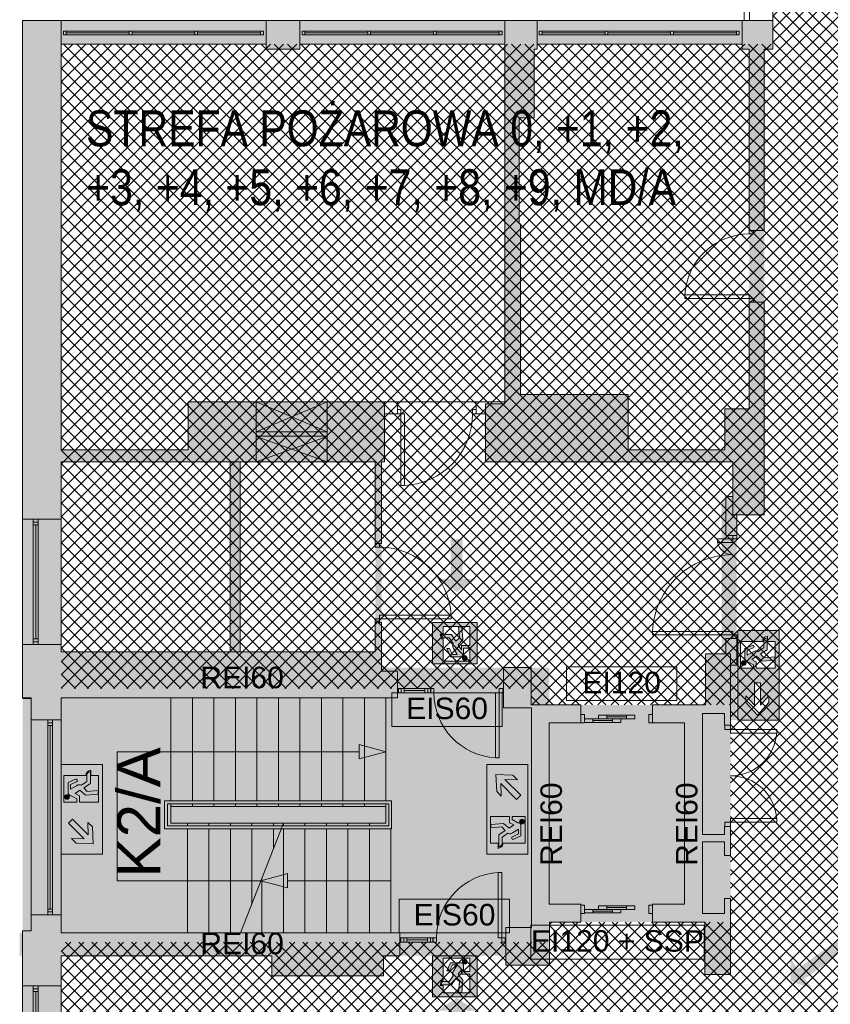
# Paper-space layout 'AP-06 STREFY POŻAROWE I EWAKUACJA - PIĘTRO 4' of a CAD drawing. Header units: millimetres. Extents: x 0 to 594, y 0 to 450.
# Tile 5 of 14: x 70 to 183, y 218 to 355. Entities that reach past the tile are written whole.
import ezdxf
from ezdxf.xclip import XClip

# ---------------------------------------------------------------- set-up
doc = ezdxf.new("R2010")
doc.units = ezdxf.units.MM
doc.header["$MEASUREMENT"] = 0
doc.header["$XCLIPFRAME"] = 0
for name, color, linetype, lineweight, true_color in [('A_ewakuacja_Nr_pióra__104', 7, 'Continuous', 5, 0x006532), ('A_podkład_Nr_pióra__254', 7, 'Continuous', 5, 0xfdfdfd), ('A_ppoż proj_Nr_pióra__104', 7, 'Continuous', 5, 0x006532), ('A_ppoż proj_Nr_pióra__71', 7, 'Continuous', 5, 0xcbfe65), ('A_ppoż proj_Nr_pióra__82', 7, 'Continuous', 5, 0x329800)]:
    doc.layers.add(name, color=color, linetype=linetype, lineweight=lineweight, true_color=true_color)
for name, color, linetype, lineweight in [('A_ewakuacja_Nr_pióra__4', 94, 'Continuous', 18), ('A_podkład_Nr_pióra__2', 8, 'Continuous', 13), ('A_ppoż proj_Nr_pióra__1', 7, 'Continuous', 20), ('A_ppoż proj_Nr_pióra__4', 94, 'Continuous', 18), ('A_ppoż proj_Nr_pióra__81', 2, 'Continuous', 5)]:
    doc.layers.add(name, color=color, linetype=linetype, lineweight=lineweight)
doc.layers.add('A_podrys', color=7, linetype='Continuous')
doc.styles.add('STYL_AUTOMATYCZNY_1', font='arial.ttf')
doc.styles.add('STYL_AUTOMATYCZNY_2', font='ARIALN.TTF')
doc.linetypes.add('BATTING', pattern='A,0,[1,AP-06 STREFY POŻAROWE I EWAKUACJA - PIĘTRO 41.Shx,S=4.001,R=0,X=0,Y=0],-4.001,0', length=4.001)

# ---------------------------------------------------------------- blocks, each defined once
blk = doc.blocks.new('Rysunek_1_1', base_point=(-1569.28, -182.96))
at = {"layer": 'A_ewakuacja_Nr_pióra__104', "linetype": 'Continuous', "lineweight": 0, "true_color": 0x004c26}
h = blk.add_hatch(color=118, dxfattribs=at)
h.paths.add_polyline_path([(134.14, 265.31), (134.14, 271.06), (127.9, 271.06), (127.9, 265.31)])
h.paths.add_polyline_path([(131.95, 267.87), (131.95, 267.27), (131.48, 267.9), (132.16, 268.7), (132.03, 270.46), (131.55, 270.46), (131.69, 268.92), (131.16, 268.47), (130.57, 269.37), (129.14, 269.37), (129.26, 268.9), (130.25, 268.9), (130.81, 268.12, 0.230447), (130.77, 267.62), (130.87, 267.45), (131.36, 266.6), (130.69, 266.6), (130.3, 267.43), (129.9, 267.43), (130.41, 266.28), (131.84, 266.28, 0.414214), (132.25, 266.69), (132.25, 267.49), (133.14, 267.49), (133.14, 265.67), (129.43, 265.67), (129.43, 268.79), (129.17, 268.79), (128.99, 269.45), (129.43, 269.45), (129.43, 270.5), (133.14, 270.5), (133.14, 267.87)], flags=0)
h = blk.add_hatch(color=118, dxfattribs=at)
h.paths.add_polyline_path([(176.28, 269.94), (170.54, 269.94), (170.54, 257.45), (176.28, 257.45)])
h.paths.add_polyline_path([(170.89, 264.7), (170.89, 268.41), (174.02, 268.41), (174.02, 268.68, -0.24241), (174.67, 269.15), (174.67, 268.41), (175.72, 268.41), (175.72, 264.7), (173.1, 264.7), (173.1, 265.59), (172.49, 265.89), (173.13, 266.36), (173.93, 265.68), (175.69, 265.81), (175.69, 266.29), (174.14, 266.15), (173.69, 266.68), (174.6, 267.27), (174.6, 268.93, 0.304489), (174.13, 268.58), (174.13, 267.59), (173.34, 267.03, 0.230447), (172.85, 267.07), (172.67, 266.97), (171.83, 266.49), (171.83, 267.15), (172.66, 267.54, 1.14772), (172.51, 267.87), (171.5, 267.43), (171.5, 266, 0.414214), (171.92, 265.59), (172.71, 265.14), (172.71, 264.7)], flags=0)
h.paths.add_polyline_path([(172.87, 262.65), (173.68, 262.65), (173.68, 259.52), (174.85, 260.81), (174.85, 259.9), (173.25, 258.15), (171.66, 259.89), (171.66, 260.82), (172.87, 259.52)], flags=0)
for points in [[(132.32, 265.81, 1), (132.53, 266.43, 1)], [(171.2, 265.71, 1), (171.49, 265.12, 1)], [(76.78, 247.02, 1), (77.07, 246.43, 1)], [(140.56, 243, 1), (140.27, 243.59, 1)], [(132.32, 224.07, 1), (132.53, 223.45, 1)]]:
    blk.add_hatch(color=118, dxfattribs=at).paths.add_polyline_path(points)
h = blk.add_hatch(color=118, dxfattribs=at)
h.paths.add_polyline_path([(81.86, 251.26), (76.12, 251.26), (76.12, 245.01), (81.86, 245.01)])
h.paths.add_polyline_path([(76.47, 246.01), (76.47, 249.73), (79.6, 249.73), (79.6, 249.99, -0.24241), (80.26, 250.46), (80.26, 249.73), (81.3, 249.73), (81.3, 246.01), (78.68, 246.01), (78.68, 246.9), (78.08, 247.2), (78.71, 247.67), (79.51, 246.99), (81.27, 247.12), (81.27, 247.61), (79.73, 247.46), (79.27, 247.99), (80.18, 248.59), (80.18, 250.24, 0.304489), (79.71, 249.89), (79.71, 248.9), (78.93, 248.35, 0.230447), (78.43, 248.39), (78.26, 248.28), (77.41, 247.8), (77.41, 248.46), (78.24, 248.85, 1.14772), (78.09, 249.18), (77.08, 248.74), (77.08, 247.31, 0.414214), (77.5, 246.9), (78.3, 246.45), (78.3, 246.01)], flags=0)
h = blk.add_hatch(color=118, dxfattribs=at)
h.paths.add_polyline_path([(135.48, 251.26), (135.48, 245.01), (141.22, 245.01), (141.22, 251.26)])
h.paths.add_polyline_path([(136.88, 247.49), (136.77, 249.86), (139.13, 249.75), (139.79, 249.09), (138.02, 249.16), (140.23, 246.95), (139.66, 246.38), (137.44, 248.58), (137.52, 246.85)], flags=0)
h = blk.add_hatch(color=118, dxfattribs=at)
h.paths.add_polyline_path([(81.86, 238.76), (81.86, 245.01), (76.12, 245.01), (76.12, 238.76)])
h.paths.add_polyline_path([(80.46, 242.53), (80.56, 240.16), (78.21, 240.27), (77.55, 240.92), (79.32, 240.86), (77.11, 243.07), (77.68, 243.64), (79.89, 241.43), (79.82, 243.17)], flags=0)
h = blk.add_hatch(color=118, dxfattribs=at)
h.paths.add_polyline_path([(135.48, 238.76), (141.22, 238.76), (141.22, 245.01), (135.48, 245.01)])
h.paths.add_polyline_path([(140.87, 244.01), (140.87, 240.29), (137.74, 240.29), (137.74, 240.03, -0.24241), (137.08, 239.55), (137.08, 240.29), (136.03, 240.29), (136.03, 244), (138.66, 244), (138.66, 243.11), (139.26, 242.81), (138.63, 242.35), (137.83, 243.03), (136.07, 242.9), (136.07, 242.41), (137.61, 242.55), (138.06, 242.03), (137.16, 241.43), (137.16, 239.78, 0.304489), (137.63, 240.13), (137.63, 241.12), (138.41, 241.67, 0.230447), (138.91, 241.63), (139.08, 241.73), (139.93, 242.22), (139.93, 241.56), (139.1, 241.17, 1.14772), (139.25, 240.83), (140.25, 241.28), (140.25, 242.71, 0.414214), (139.84, 243.12), (139.04, 243.56), (139.04, 244.01)], flags=0)
h = blk.add_hatch(color=118, dxfattribs=at)
h.paths.add_polyline_path([(134.14, 224.57), (127.9, 224.57), (127.9, 218.83), (134.14, 218.83)])
h.paths.add_polyline_path([(131.95, 222.01), (133.14, 222.01), (133.14, 219.38), (129.43, 219.38), (129.43, 220.43), (128.99, 220.43), (129.17, 221.09), (129.43, 221.09), (129.43, 224.22), (133.14, 224.22), (133.14, 222.39), (132.25, 222.39), (132.25, 223.19, 0.414214), (131.84, 223.6), (130.41, 223.6), (129.9, 222.45), (130.3, 222.45), (130.69, 223.28), (131.36, 223.28), (130.87, 222.43), (130.77, 222.26, 0.230447), (130.81, 221.76), (130.25, 220.98), (129.26, 220.98), (129.14, 220.51), (130.57, 220.51), (131.16, 221.41), (131.69, 220.96), (131.55, 219.42), (132.03, 219.42), (132.16, 221.18), (131.48, 221.98), (131.95, 222.61)], flags=0)
at = {"layer": 'A_podkład_Nr_pióra__254', "linetype": 'Continuous', "lineweight": 5, "true_color": 0xfdfdfd}
h = blk.add_hatch(color=7, dxfattribs=at)
h.paths.add_polyline_path([(70.72, 133.27), (538.72, 133.27), (538.72, 227.67), (538.22, 227.67), (538.22, 260.47), (538.72, 260.47), (538.72, 355.07), (196.42, 355.07), (196.42, 351.77), (204.02, 351.77), (204.02, 286.92), (204.02, 266.67), (203.62, 266.67), (203.62, 264.22), (204.62, 264.22), (204.62, 265.67), (215.32, 265.67), (215.32, 201.67), (147.32, 201.68), (147.32, 201.67), (147.32, 201.07), (147.82, 201.07), (147.82, 200.47), (149.42, 200.47), (149.42, 195.27), (159.52, 195.27), (159.52, 182.67), (140.62, 182.67), (140.62, 186.57), (141.82, 186.57), (141.82, 194.17), (137.82, 194.17), (137.82, 191.27), (127.92, 191.27), (127.92, 198.27), (130.02, 198.27), (130.02, 200.47), (139.82, 200.47), (139.82, 201.07), (140.32, 201.07), (140.32, 201.67), (140.82, 201.67), (140.82, 201.69), (76.12, 201.7), (76.12, 224.57), (105.52, 224.57), (105.52, 221.77), (121.07, 221.77), (121.07, 224.57), (123.37, 224.57), (123.37, 226.47), (138.14, 226.47), (138.14, 223.24), (144.25, 223.24), (144.25, 229.27), (165.92, 229.27), (165.92, 221.97), (169.52, 221.97), (169.52, 265.13), (170.37, 265.13), (170.37, 265.82), (170.37, 286.07), (174.22, 286.07), (174.22, 351.07), (175.42, 351.07), (175.42, 355.07), (70.72, 355.07)])
h.paths.add_polyline_path([(76.12, 266.97), (76.12, 293.47), (99.7, 293.47), (99.7, 266.97)], flags=0)
h.paths.add_polyline_path([(76.12, 351.77), (104.72, 351.77), (104.72, 351.07), (109.42, 351.07), (109.42, 351.77), (138.02, 351.77), (138.02, 301.57), (135.32, 301.57), (135.32, 293.47), (169.82, 293.47), (169.82, 288.63), (168.87, 288.63), (168.87, 283.22), (169.82, 283.22), (169.82, 268.82), (168.87, 268.82), (168.87, 266.67), (166.02, 266.67), (166.02, 259.57), (141.69, 259.57), (141.69, 264.77), (137.83, 264.77), (137.83, 264.27), (137.83, 261.87), (123.02, 261.87), (123.02, 264.27), (120.82, 264.27), (120.82, 264.77), (120.82, 293.47), (121.22, 293.47), (121.22, 295.17), (121.22, 301.87), (93.82, 301.87), (93.82, 295.17), (76.12, 295.17)], flags=0)
h.paths.add_polyline_path([(76.12, 166.27), (76.12, 200.07), (82.02, 200.07), (90.02, 200.07), (93.52, 200.07), (93.52, 195.87), (100.02, 195.87), (100.02, 166.27)], flags=0)
h.paths.add_polyline_path([(76.12, 136.57), (76.12, 164.67), (101.52, 164.67), (101.52, 195.87), (109.32, 195.87), (109.32, 200.07), (112.62, 200.07), (120.62, 200.07), (121.12, 200.07), (121.12, 196.37), (127.32, 196.37), (127.32, 191.27), (121.12, 191.27), (121.12, 183.97), (137.82, 183.97), (137.82, 137.27), (137.62, 137.27), (137.62, 136.57), (109.02, 136.57), (109.02, 137.27), (104.72, 137.27), (104.72, 136.57)], flags=0)
h.paths.add_polyline_path([(119.92, 266.97), (101.08, 266.97), (101.08, 293.47), (119.92, 293.47), (119.92, 281.57), (119.92, 271.57)], flags=0)
h.paths.add_polyline_path([(140.02, 341.47), (142.12, 341.47), (142.12, 351.07), (142.52, 351.07), (142.52, 351.77), (171.12, 351.77), (171.12, 351.07), (172.12, 351.07), (172.12, 325.27), (172.12, 316.27), (172.12, 300.87), (168.72, 300.87), (168.72, 295.17), (155.22, 295.17), (155.22, 302.87), (140.22, 302.87), (140.22, 326.67), (140.02, 326.67)], flags=0)
h.paths.add_polyline_path([(140.62, 181.67), (147.02, 181.67), (147.02, 178.67), (160.72, 178.67), (160.72, 200.07), (169.32, 200.07), (169.32, 196.07), (171.92, 196.07), (171.92, 178.37), (163.92, 178.37), (163.92, 177.87), (163.93, 177.87), (171.92, 177.87), (171.92, 178.37), (172.52, 178.37), (172.52, 178.87), (173.52, 178.87), (173.52, 200.07), (178.22, 200.07), (186.22, 200.07), (187.52, 200.07), (187.52, 195.67), (188.02, 195.67), (188.02, 195.17), (188.62, 195.17), (188.62, 200.07), (198.62, 200.07), (198.62, 195.77), (203.62, 195.77), (203.62, 182.37), (188.62, 182.37), (188.62, 188.17), (195.62, 188.17), (195.62, 188.67), (195.6, 188.67), (188.62, 188.67), (188.62, 188.17), (188.02, 188.17), (188.02, 187.67), (187.52, 187.67), (187.52, 181.27), (203.62, 181.27), (203.62, 137.27), (203.52, 137.27), (203.52, 136.57), (174.92, 136.57), (174.92, 137.27), (173.52, 137.27), (173.52, 169.87), (172.52, 169.87), (172.52, 170.37), (171.92, 170.37), (171.92, 137.27), (170.52, 137.27), (170.52, 136.57), (141.92, 136.57), (141.92, 137.27), (141.62, 137.27), (141.62, 145.07), (140.62, 145.07)], flags=0)
h.paths.add_polyline_path([(204.57, 286.87), (246.22, 286.87), (272.92, 286.87), (297.52, 286.87), (372.42, 286.87), (374.38, 286.87), (401.12, 286.87), (505.52, 286.87), (534.02, 286.87), (534.02, 263.67), (505.52, 263.67), (505.52, 266.27), (486.42, 266.27), (486.42, 262.37), (471.82, 262.37), (471.82, 266.27), (471.82, 266.77), (401.12, 266.77), (401.12, 221.77), (471.85, 221.77), (471.85, 225.77), (486.62, 225.77), (486.62, 221.77), (505.02, 221.77), (505.02, 224.47), (534.02, 224.47), (534.02, 201.67), (505.02, 201.67), (401.12, 201.67), (372.42, 201.67), (294.89, 201.67), (215.87, 201.67), (215.87, 222.07), (246.22, 222.07), (246.22, 222.87), (249.27, 222.87), (249.27, 224.47), (297.42, 224.47), (297.42, 221.77), (372.42, 221.77), (372.42, 228.62), (371.62, 228.62), (371.62, 228.17), (370.52, 228.17), (370.52, 225.47), (366.22, 225.47), (366.22, 223.57), (348.82, 223.57), (348.82, 227.07), (345.62, 227.07), (345.62, 233.17), (360.32, 233.17), (360.32, 240.77), (370.52, 240.77), (370.52, 236.07), (371.62, 236.07), (371.62, 235.62), (372.42, 235.62), (372.42, 248.62), (371.62, 248.62), (371.62, 248.17), (370.52, 248.17), (370.52, 241.97), (364.12, 241.97), (364.12, 244.77), (359.12, 244.77), (359.12, 234.77), (345.62, 234.77), (345.62, 261.77), (370.52, 261.77), (370.52, 257.07), (371.62, 257.07), (371.62, 256.62), (372.42, 256.62), (372.42, 266.97), (370.22, 266.97), (370.22, 266.17), (370.52, 266.17), (370.52, 262.67), (360.92, 262.67), (360.92, 266.17), (361.22, 266.17), (361.22, 266.97), (297.52, 266.97), (297.52, 266.33), (297.52, 264.17), (273.42, 264.17), (249.28, 264.17), (249.28, 266.33), (246.22, 266.33), (246.22, 266.67), (204.57, 266.67)], flags=0)
h.paths.add_polyline_path([(207.42, 145.27), (205.12, 145.27), (205.12, 187.17), (207.42, 187.17), (207.42, 195.77), (220.52, 195.77), (220.52, 201.12), (236.52, 201.12), (236.52, 195.67), (237.62, 195.67), (237.62, 145.27), (237.62, 137.27), (236.42, 137.27), (236.42, 136.57), (207.82, 136.57), (207.82, 137.27), (207.42, 137.27)], flags=0)
h.paths.add_polyline_path([(208.12, 288.57), (205.92, 288.57), (205.92, 294.97), (208.02, 294.97), (208.02, 301.67), (205.92, 301.67), (205.92, 343.57), (208.02, 343.57), (208.02, 351.07), (208.32, 351.07), (208.32, 351.77), (236.92, 351.77), (236.92, 351.07), (237.92, 351.07), (239.42, 351.07), (240.82, 351.07), (240.82, 351.77), (269.42, 351.77), (269.42, 351.07), (270.02, 351.07), (270.02, 343.07), (270.52, 343.07), (270.52, 321.97), (264.33, 321.97), (263.83, 321.97), (263.83, 321.37), (263.33, 321.37), (263.33, 311.38), (263.33, 311.37), (263.83, 311.37), (263.83, 321.37), (264.33, 321.37), (264.33, 320.47), (270.52, 320.47), (270.52, 301.67), (270.02, 301.67), (270.02, 294.87), (271.22, 294.87), (271.22, 288.57), (270.82, 288.57), (259.22, 288.57), (259.22, 292.87), (239.42, 292.87), (239.42, 320.47), (253.33, 320.47), (253.33, 321.37), (253.83, 321.37), (253.83, 321.97), (253.33, 321.97), (237.92, 321.97), (237.92, 292.87), (218.62, 292.87), (218.62, 288.57), (218.12, 288.57)], flags=0)
h.paths.add_polyline_path([(240.82, 137.27), (239.32, 137.27), (239.32, 195.67), (258.82, 195.67), (258.82, 199.77), (259.12, 199.77, 0.399638), (268.62, 189.78), (268.62, 189.77), (269.12, 189.77), (269.12, 199.77), (270.72, 199.77), (270.72, 193.97), (269.87, 193.97), (269.87, 187.17), (270.32, 187.17), (270.32, 145.27), (269.92, 145.27), (269.92, 137.27), (269.42, 137.27), (269.42, 136.57), (240.82, 136.57)], flags=0)
h.paths.add_polyline_path([(272.42, 199.87), (273.12, 199.87), (273.12, 196.57), (273.62, 196.57), (273.62, 196.61, 0.370334), (276.42, 199.87, 0.395307), (283.62, 192.19), (283.62, 192.17), (284.12, 192.17), (284.12, 199.87), (284.32, 199.87), (284.32, 195.67), (303.92, 195.67), (303.92, 137.27), (302.72, 137.27), (302.72, 136.57), (274.12, 136.57), (274.12, 137.27), (273.52, 137.27), (273.52, 145.27), (273.02, 145.27), (273.02, 187.17), (273.47, 187.17), (273.47, 193.97), (272.42, 193.97)], flags=0)
h.paths.add_polyline_path([(272.92, 294.87), (273.92, 294.87), (273.92, 301.67), (273.52, 301.67), (273.52, 343.07), (273.92, 343.07), (273.92, 351.07), (274.22, 351.07), (274.22, 351.77), (302.82, 351.77), (302.82, 351.07), (304.32, 351.07), (304.32, 292.87), (284.52, 292.87), (284.52, 288.57), (284.32, 288.57), (276.62, 288.57), (273.32, 288.57), (272.92, 288.57)], flags=0)
h.paths.add_polyline_path([(304.17, 223.57), (299.02, 223.57), (299.02, 243.87), (304.32, 243.87), (324.42, 243.87), (344.02, 243.87), (344.02, 228.97), (336.12, 228.97), (336.12, 226.37), (330.52, 226.37), (330.52, 223.57), (314.17, 223.57), (304.67, 223.57), (304.67, 233.56), (304.67, 233.57), (304.17, 233.57)], flags=0)
h.paths.add_polyline_path([(299.02, 244.77), (299.02, 265.17), (305.12, 265.17), (305.12, 255.17), (305.62, 255.17), (305.62, 255.18), (305.62, 265.17), (315.12, 265.17), (327.32, 265.17), (327.32, 261.77), (336.12, 261.77), (336.12, 258.98), (344.02, 258.98), (344.02, 249.37), (341.92, 249.37), (341.92, 245.47), (324.42, 245.47), (324.42, 244.77), (322.32, 244.77), (304.32, 244.77)], flags=0)
h.paths.add_polyline_path([(307.12, 137.27), (305.72, 137.27), (305.72, 195.67), (325.32, 195.67), (325.32, 199.87), (325.72, 199.87), (336.72, 199.87), (337.02, 199.87), (337.02, 193.97), (336.02, 193.97), (336.02, 187.17), (336.42, 187.17), (336.42, 145.27), (336.02, 145.27), (336.02, 137.27), (335.72, 137.27), (335.72, 136.57), (307.12, 136.57)], flags=0)
h.paths.add_polyline_path([(305.82, 292.87), (305.82, 351.07), (307.12, 351.07), (307.12, 351.77), (335.72, 351.77), (335.72, 351.07), (336.12, 351.07), (336.12, 343.57), (336.72, 343.57), (336.72, 301.67), (336.12, 301.67), (336.12, 294.87), (337.12, 294.87), (337.12, 288.57), (336.82, 288.57), (333.52, 288.57), (325.82, 288.57), (325.62, 288.57), (325.62, 292.87)], flags=0)
h.paths.add_polyline_path([(338.52, 193.97), (338.52, 199.87), (339.32, 199.87), (342.62, 199.87), (350.32, 199.87), (350.92, 199.87), (350.92, 195.57), (369.82, 195.57), (369.82, 137.27), (368.42, 137.27), (368.42, 136.57), (339.82, 136.57), (339.82, 137.27), (339.62, 137.27), (339.62, 145.27), (339.12, 145.27), (339.12, 187.17), (339.62, 187.17), (339.62, 193.97)], flags=0)
h.paths.add_polyline_path([(338.92, 288.57), (338.92, 294.87), (339.92, 294.87), (339.92, 301.67), (339.52, 301.67), (339.52, 343.57), (339.92, 343.57), (339.92, 351.07), (340.22, 351.07), (340.22, 351.77), (368.82, 351.77), (368.82, 351.07), (370.42, 351.07), (370.42, 292.87), (350.62, 292.87), (350.62, 288.57), (350.22, 288.57), (339.22, 288.57)], flags=0)
h.paths.add_polyline_path([(385.22, 175.97), (371.52, 175.97), (371.52, 195.67), (385.22, 195.67), (385.22, 187.07), (385.32, 187.07), (385.32, 186.57), (386.12, 186.57), (386.12, 195.67), (390.92, 195.67), (390.92, 199.87), (391.92, 199.87), (401.82, 199.87), (403.12, 199.87), (403.12, 193.67), (401.82, 193.67), (401.82, 189.87), (401.82, 186.87), (402.92, 186.87), (402.92, 175.97), (402.22, 175.97), (402.22, 175.77), (401.72, 175.77), (401.72, 174.97), (401.22, 174.97), (401.22, 164.98), (401.22, 164.97), (401.72, 164.97), (401.72, 174.97), (402.92, 174.97), (402.92, 145.27), (401.82, 145.27), (401.82, 137.27), (401.52, 137.27), (401.52, 136.57), (372.92, 136.57), (372.92, 137.27), (371.52, 137.27), (371.52, 174.97), (386.12, 174.97), (386.12, 179.27), (390.22, 179.27), (390.22, 174.97), (391.72, 174.97), (391.72, 175.77), (391.22, 175.77), (391.22, 175.97), (390.82, 175.97), (390.82, 179.87), (386.12, 179.87), (386.12, 180.57), (392.12, 180.57), (392.12, 181.07), (392.1, 181.07), (386.12, 181.07), (386.12, 180.57), (385.32, 180.57), (385.32, 180.07), (385.22, 180.07)], flags=0)
h.paths.add_polyline_path([(372.02, 338.67), (373.46, 338.67), (373.46, 339.67), (390.87, 339.67), (390.92, 339.67), (390.92, 340.92), (391.42, 340.92, 0.034086), (391.5, 339.67), (400.62, 339.67), (400.62, 340.92), (401.12, 340.92), (401.12, 339.67), (401.92, 339.67), (401.92, 287.67), (401.42, 287.67), (393.12, 287.67), (372.02, 287.67)], flags=0)
h.paths.add_polyline_path([(402.92, 260.07), (405.92, 260.07), (405.92, 265.07), (416.92, 265.07), (420.1, 265.07), (420.92, 265.07), (431.42, 265.07), (431.42, 262.27), (437.52, 262.27), (437.52, 259.57), (448.12, 259.57), (448.12, 229.07), (436.32, 229.07), (436.32, 223.47), (420.62, 223.47), (416.92, 223.47), (405.92, 223.47), (405.92, 228.57), (402.92, 228.57)], flags=0)
h.paths.add_polyline_path([(403.72, 301.57), (403.72, 339.67), (405.82, 339.67), (405.82, 351.07), (406.32, 351.07), (406.32, 351.77), (434.92, 351.77), (434.92, 351.07), (436.12, 351.07), (436.12, 292.87), (416.82, 292.87), (416.82, 288.57), (416.52, 288.57), (403.72, 288.57), (403.72, 294.77), (405.72, 294.77), (405.72, 301.57)], flags=0)
h.paths.add_polyline_path([(405.82, 145.27), (404.72, 145.27), (404.72, 186.87), (405.62, 186.87), (405.62, 193.67), (404.82, 193.67), (404.82, 199.87), (405.12, 199.87), (408.42, 199.87), (416.12, 199.87), (416.42, 199.87), (416.42, 195.67), (435.62, 195.67), (435.62, 137.27), (434.42, 137.27), (434.42, 136.57), (405.82, 136.57)], flags=0)
h.paths.add_polyline_path([(437.22, 137.27), (437.22, 195.67), (456.62, 195.67), (456.62, 199.87), (467.82, 199.87), (468.92, 199.87), (468.92, 193.67), (467.82, 193.67), (467.82, 186.87), (468.92, 186.87), (468.92, 145.07), (468.02, 145.07), (468.02, 137.27), (467.42, 137.27), (467.42, 136.57), (438.82, 136.57), (438.82, 137.27)], flags=0)
h.paths.add_polyline_path([(437.82, 351.07), (439.02, 351.07), (439.02, 351.77), (467.62, 351.77), (467.62, 351.07), (467.92, 351.07), (467.92, 343.27), (469.02, 343.27), (469.02, 301.57), (467.92, 301.57), (467.92, 294.77), (469.02, 294.77), (469.02, 288.67), (468.82, 288.67), (468.52, 288.67), (465.22, 288.67), (457.52, 288.67), (457.22, 288.67), (457.22, 292.87), (437.82, 292.87)], flags=0)
h.paths.add_polyline_path([(450.32, 248.27), (450.32, 265.07), (459.22, 265.07), (467.72, 265.07), (467.72, 244.57), (454.02, 244.57), (454.02, 248.27)], flags=0)
h.paths.add_polyline_path([(450.32, 223.47), (450.32, 243.57), (467.72, 243.57), (467.72, 223.47), (460.22, 223.47)], flags=0)
h.paths.add_polyline_path([(470.52, 145.07), (470.52, 186.87), (471.62, 186.87), (471.62, 193.67), (470.52, 193.67), (470.52, 199.87), (471.72, 199.87), (481.72, 199.87), (482.22, 199.87), (482.22, 195.67), (501.62, 195.67), (501.62, 137.27), (500.42, 137.27), (500.42, 136.57), (471.82, 136.57), (471.82, 145.07)], flags=0)
h.paths.add_polyline_path([(470.92, 288.67), (470.72, 288.67), (470.72, 294.77), (471.72, 294.77), (471.72, 301.57), (470.72, 301.57), (470.72, 343.27), (471.72, 343.27), (471.72, 351.07), (471.92, 351.07), (471.92, 351.77), (500.52, 351.77), (500.52, 351.07), (502.02, 351.07), (502.02, 293.07), (482.22, 293.07), (482.22, 288.67), (474.22, 288.67), (473.06, 288.67)], flags=0)
h.paths.add_polyline_path([(519.92, 182.77), (503.22, 182.77), (503.22, 195.67), (512.12, 195.67), (512.12, 199.87), (512.62, 199.87), (519.62, 199.87), (519.92, 199.87)], flags=0)
h.paths.add_polyline_path([(503.22, 166.27), (503.22, 178.37), (513.92, 178.37), (513.92, 181.47), (521.22, 181.47), (521.22, 199.87), (521.92, 199.87), (531.92, 199.87), (533.32, 199.87), (533.32, 136.57), (504.72, 136.57), (504.72, 137.27), (503.22, 137.27), (503.22, 159.77), (508.32, 159.77), (508.32, 166.27)], flags=0)
h.paths.add_polyline_path([(508.52, 333.47), (503.62, 333.47), (503.62, 351.07), (504.72, 351.07), (504.72, 351.77), (533.32, 351.77), (533.32, 288.67), (520.77, 288.67), (516.47, 288.67), (512.32, 288.67), (512.32, 294.47), (505.62, 294.47), (505.62, 306.27), (519.82, 306.27), (519.82, 310.17), (503.62, 310.17), (503.62, 328.07), (508.52, 328.07), (520.52, 328.07), (520.52, 329.07), (508.52, 329.07)], flags=0)
at = {"layer": 'A_ppoż proj_Nr_pióra__104', "linetype": 'Continuous', "lineweight": 5, "true_color": 0x006532}
for points in [[(128.68, 277.12), (131.3, 275.31), (133.92, 277.12), (132.15, 277.12), (132.15, 281.02), (132.15, 282.72), (130.45, 282.72), (130.45, 281.02), (130.45, 277.12)], [(189.91, 228.58), (188.92, 229.96), (178.89, 222.75), (177.86, 224.19), (177.92, 221.01), (180.92, 219.94), (179.89, 221.37)], [(128.68, 216.92), (130.45, 216.92), (130.45, 213.02), (130.45, 211.32), (182.47, 211.32), (182.47, 213.02), (132.15, 213.02), (132.15, 216.92), (133.92, 216.92), (131.3, 218.72)]]:
    blk.add_hatch(color=128, dxfattribs=at).paths.add_polyline_path(points)
at = {"layer": 'A_ppoż proj_Nr_pióra__4', "linetype": 'Continuous', "lineweight": 0, "true_color": 0x002000}
for points in [[(70.72, 260.57), (141.69, 260.57), (141.69, 264.77), (70.72, 264.77)], [(141.72, 224.57), (144.22, 224.57), (144.22, 264.77), (141.72, 264.77)], [(144.22, 257.07), (165.57, 257.07), (165.57, 259.57), (144.22, 259.57)], [(163.07, 257.07), (163.07, 229.27), (165.57, 229.27), (165.57, 257.07)], [(163.07, 231.77), (144.22, 231.77), (144.22, 229.27), (163.07, 229.27)], [(70.32, 224.57), (141.72, 224.57), (141.72, 227.77), (70.32, 227.77)]]:
    blk.add_hatch(color=98, dxfattribs=at).paths.add_polyline_path(points)
at = {"layer": 'A_ppoż proj_Nr_pióra__71', "linetype": 'Continuous', "lineweight": 5, "true_color": 0xcbfe65}
h = blk.add_hatch(dxfattribs=at)
h.set_pattern_fill('bloczki_betonowe_0001', color=71, style=0, pattern_type=2)
h.set_pattern_definition([(45, (-1569.2778, -182.9554), (-0.9192388, 0.9192388), []), (135, (-1569.2778, -182.9554), (0.9192388, 0.9192388), [])])
h.paths.add_polyline_path([(76.12, 226.47), (76.12, 136.57), (203.62, 136.57), (203.62, 201.67), (215.32, 201.67), (215.32, 265.67), (204.02, 265.67), (204.02, 355.07), (211.17, 355.07), (211.17, 439.37), (175.45, 439.37), (175.45, 351.77), (76.12, 351.77), (76.12, 261.87), (141.69, 261.87), (141.69, 259.57), (169.52, 259.57), (169.52, 229.27), (144.25, 229.27), (144.25, 226.47)])
at = {"layer": 'A_ppoż proj_Nr_pióra__81', "linetype": 'Continuous', "lineweight": 0, "true_color": 0x3f3f00}
for points in [[(172.12, 286.07), (174.22, 286.07), (174.22, 355.07), (172.12, 355.07)], [(168.27, 286.07), (172.12, 286.07), (172.12, 288.17), (168.27, 288.17)], [(168.27, 259.57), (170.37, 259.57), (170.37, 286.07), (168.27, 286.07)], [(165.57, 257.47), (170.37, 257.47), (170.37, 259.57), (165.57, 259.57)]]:
    blk.add_hatch(color=48, dxfattribs=at).paths.add_polyline_path(points)
at = {"layer": 'A_ewakuacja_Nr_pióra__4', "color": 94, "linetype": 'Continuous', "lineweight": 18, "flags": 128}
for points in [[(134.14, 271.06), (127.9, 271.06), (127.9, 265.31), (134.14, 265.31)], [(134.14, 265.31), (134.14, 271.06)], [(76.12, 245.01), (76.12, 251.26), (81.86, 251.26), (81.86, 245.01)], [(135.48, 245.01), (135.48, 251.26), (141.22, 251.26), (141.22, 245.01)], [(81.86, 245.01), (81.86, 238.76), (76.12, 238.76), (76.12, 245.01)], [(141.22, 245.01), (141.22, 238.76), (135.48, 238.76), (135.48, 245.01)], [(134.14, 218.83), (127.9, 218.83), (127.9, 224.57), (134.14, 224.57)], [(134.14, 224.57), (134.14, 218.83)]]:
    blk.add_lwpolyline(points, dxfattribs=at)
for points in [[(133.14, 270.5), (133.14, 267.87), (131.95, 267.87), (131.95, 267.27), (131.48, 267.9), (132.16, 268.7), (132.03, 270.46), (131.55, 270.46), (131.69, 268.92), (131.16, 268.47), (130.57, 269.37), (129.14, 269.37), (129.26, 268.9), (130.25, 268.9), (130.81, 268.12, 0.230447), (130.77, 267.62), (130.87, 267.45), (131.36, 266.6), (130.69, 266.6), (130.3, 267.43), (129.9, 267.43), (130.41, 266.28), (131.84, 266.28, 0.414214), (132.25, 266.69), (132.25, 267.49), (133.14, 267.49), (133.14, 265.67), (129.43, 265.67), (129.43, 268.79), (129.17, 268.79), (128.99, 269.45), (129.43, 269.45), (129.43, 270.5)], [(175.72, 264.7), (173.1, 264.7), (173.1, 265.59), (172.49, 265.89), (173.13, 266.36), (173.93, 265.68), (175.69, 265.81), (175.69, 266.29), (174.14, 266.15), (173.69, 266.68), (174.6, 267.27), (174.6, 268.93, 0.304489), (174.13, 268.58), (174.13, 267.59), (173.34, 267.03, 0.230447), (172.85, 267.07), (172.67, 266.97), (171.83, 266.49), (171.83, 267.15), (172.66, 267.54, 1.14772), (172.51, 267.87), (171.5, 267.43), (171.5, 266, 0.414214), (171.92, 265.59), (172.71, 265.14), (172.71, 264.7), (170.89, 264.7), (170.89, 268.41), (174.02, 268.41), (174.02, 268.68, -0.24241), (174.67, 269.15), (174.67, 268.41), (175.72, 268.41)], [(81.3, 246.01), (78.68, 246.01), (78.68, 246.9), (78.08, 247.2), (78.71, 247.67), (79.51, 246.99), (81.27, 247.12), (81.27, 247.61), (79.73, 247.46), (79.27, 247.99), (80.18, 248.59), (80.18, 250.24, 0.304489), (79.71, 249.89), (79.71, 248.9), (78.93, 248.35, 0.230447), (78.43, 248.39), (78.26, 248.28), (77.41, 247.8), (77.41, 248.46), (78.24, 248.85, 1.14772), (78.09, 249.18), (77.08, 248.74), (77.08, 247.31, 0.414214), (77.5, 246.9), (78.3, 246.45), (78.3, 246.01), (76.47, 246.01), (76.47, 249.73), (79.6, 249.73), (79.6, 249.99, -0.24241), (80.26, 250.46), (80.26, 249.73), (81.3, 249.73)], [(136.03, 244), (138.66, 244), (138.66, 243.11), (139.26, 242.81), (138.63, 242.35), (137.83, 243.03), (136.07, 242.9), (136.07, 242.41), (137.61, 242.55), (138.06, 242.03), (137.16, 241.43), (137.16, 239.78, 0.304489), (137.63, 240.13), (137.63, 241.12), (138.41, 241.67, 0.230447), (138.91, 241.63), (139.08, 241.73), (139.93, 242.22), (139.93, 241.56), (139.1, 241.17, 1.14772), (139.25, 240.83), (140.25, 241.28), (140.25, 242.71, 0.414214), (139.84, 243.12), (139.04, 243.56), (139.04, 244.01), (140.87, 244.01), (140.87, 240.29), (137.74, 240.29), (137.74, 240.03, -0.24241), (137.08, 239.55), (137.08, 240.29), (136.03, 240.29)], [(133.14, 219.38), (133.14, 222.01), (131.95, 222.01), (131.95, 222.61), (131.48, 221.98), (132.16, 221.18), (132.03, 219.42), (131.55, 219.42), (131.69, 220.96), (131.16, 221.41), (130.57, 220.51), (129.14, 220.51), (129.26, 220.98), (130.25, 220.98), (130.81, 221.76, -0.230447), (130.77, 222.26), (130.87, 222.43), (131.36, 223.28), (130.69, 223.28), (130.3, 222.45), (129.9, 222.45), (130.41, 223.6), (131.84, 223.6, -0.414214), (132.25, 223.19), (132.25, 222.39), (133.14, 222.39), (133.14, 224.22), (129.43, 224.22), (129.43, 221.09), (129.17, 221.09), (128.99, 220.43), (129.43, 220.43), (129.43, 219.38)]]:
    blk.add_lwpolyline(points, format="xyb", close=True, dxfattribs=at)
for points in [[(170.54, 257.45), (170.54, 269.94), (176.28, 269.94), (176.28, 257.45)], [(173.68, 262.65), (172.87, 262.65), (172.87, 259.52), (171.66, 260.82), (171.66, 259.89), (173.25, 258.15), (174.85, 259.9), (174.85, 260.81), (173.68, 259.52)], [(139.66, 246.38), (140.23, 246.95), (138.02, 249.16), (139.79, 249.09), (139.13, 249.75), (136.77, 249.86), (136.88, 247.49), (137.52, 246.85), (137.44, 248.58)], [(77.68, 243.64), (77.11, 243.07), (79.32, 240.86), (77.55, 240.92), (78.21, 240.27), (80.56, 240.16), (80.46, 242.53), (79.82, 243.17), (79.89, 241.43)]]:
    blk.add_lwpolyline(points, close=True, dxfattribs=at)
at = {"layer": 'A_ewakuacja_Nr_pióra__4', "color": 94, "linetype": 'Continuous', "lineweight": 18}
for centre in [(132.43, 266.12), (171.34, 265.41), (76.93, 246.73), (140.41, 243.29), (132.43, 223.76)]:
    blk.add_circle(centre, 0.328, dxfattribs=at)
at = {"layer": 'A_podkład_Nr_pióra__2', "color": 8, "linetype": 'Continuous', "lineweight": 13}
for p, q in [((175.42, 396.67), (175.42, 351.07)), ((171.42, 379.87), (171.42, 355.07)), ((175.42, 355.07), (70.72, 355.07)), ((70.72, 355.07), (70.72, 260.57)), ((76.12, 295.17), (76.12, 355.07)), ((104.72, 355.07), (104.72, 351.07)), ((109.42, 351.07), (109.42, 355.07)), ((138.02, 355.07), (138.02, 301.57)), ((142.52, 351.07), (142.52, 355.07)), ((171.12, 355.07), (171.12, 351.07)), ((104.32, 353.57), (76.42, 353.57)), ((76.42, 353.57), (76.42, 353.07)), ((76.42, 353.07), (104.32, 353.07)), ((76.82, 353.57), (76.82, 353.07)), ((76.82, 353.32), (85.59, 353.32)), ((85.59, 353.57), (85.59, 353.07)), ((85.99, 353.57), (85.99, 353.07)), ((85.99, 353.32), (94.75, 353.32)), ((94.75, 353.57), (94.75, 353.07)), ((95.15, 353.57), (95.15, 353.07)), ((95.15, 353.32), (103.92, 353.32)), ((103.92, 353.57), (103.92, 353.07)), ((104.32, 353.07), (104.32, 353.57)), ((137.62, 353.57), (109.72, 353.57)), ((109.72, 353.57), (109.72, 353.07)), ((109.72, 353.07), (137.62, 353.07)), ((110.12, 353.57), (110.12, 353.07)), ((110.12, 353.32), (118.89, 353.32)), ((118.89, 353.57), (118.89, 353.07)), ((119.29, 353.57), (119.29, 353.07)), ((119.29, 353.32), (128.05, 353.32)), ((128.05, 353.57), (128.05, 353.07)), ((128.45, 353.57), (128.45, 353.07)), ((128.45, 353.32), (137.22, 353.32)), ((137.22, 353.57), (137.22, 353.07)), ((137.62, 353.07), (137.62, 353.57)), ((170.72, 353.57), (142.82, 353.57)), ((142.82, 353.57), (142.82, 353.07)), ((142.82, 353.07), (170.72, 353.07)), ((143.22, 353.57), (143.22, 353.07)), ((143.22, 353.32), (151.99, 353.32)), ((151.99, 353.57), (151.99, 353.07)), ((152.39, 353.57), (152.39, 353.07)), ((152.39, 353.32), (161.15, 353.32)), ((161.15, 353.57), (161.15, 353.07)), ((161.55, 353.57), (161.55, 353.07)), ((161.55, 353.32), (170.32, 353.32)), ((170.32, 353.57), (170.32, 353.07)), ((170.72, 353.07), (170.72, 353.57)), ((76.12, 351.77), (104.72, 351.77)), ((109.42, 351.77), (138.02, 351.77)), ((142.52, 351.77), (171.12, 351.77)), ((104.72, 351.07), (109.42, 351.07)), ((142.12, 351.07), (142.52, 351.07)), ((142.12, 341.47), (142.12, 351.07)), ((171.12, 351.07), (172.12, 351.07)), ((172.12, 351.07), (172.12, 325.27)), ((174.22, 351.07), (175.42, 351.07)), ((174.22, 325.77), (174.22, 351.07)), ((140.02, 326.67), (140.02, 341.47)), ((140.02, 341.47), (142.12, 341.47)), ((140.22, 326.67), (140.02, 326.67)), ((140.22, 302.87), (140.22, 326.67)), ((174.22, 325.77), (172.12, 325.77)), ((172.72, 325.27), (172.72, 325.77)), ((172.12, 325.27), (172.72, 325.27)), ((163.12, 316.27), (163.12, 316.77)), ((172.12, 316.77), (163.12, 316.77)), ((163.12, 316.27), (172.72, 316.27)), ((172.12, 300.87), (172.12, 316.77)), ((172.72, 316.27), (172.72, 315.77)), ((172.12, 315.77), (174.22, 315.77)), ((174.22, 315.77), (174.22, 286.07)), ((155.22, 302.87), (140.22, 302.87)), ((155.22, 295.17), (155.22, 302.87)), ((121.22, 301.87), (93.82, 301.87)), ((93.82, 301.87), (93.82, 295.17)), ((103.32, 293.47), (103.32, 301.87)), ((103.32, 301.87), (113.22, 297.67)), ((113.22, 301.87), (103.32, 297.67)), ((113.22, 301.87), (113.22, 293.47)), ((121.22, 293.47), (121.22, 301.87)), ((121.22, 301.87), (138.02, 301.87)), ((123.02, 301.87), (123.02, 300.17)), ((134.02, 301.87), (134.02, 300.17)), ((138.02, 301.57), (135.32, 301.57)), ((135.32, 301.57), (135.32, 293.47)), ((172.12, 300.87), (168.72, 300.87)), ((168.72, 300.87), (168.72, 295.17)), ((121.22, 300.17), (124.02, 300.17)), ((123.52, 300.77), (123.02, 300.77)), ((123.52, 290.17), (123.52, 300.77)), ((124.02, 300.17), (124.02, 290.17)), ((133.52, 300.17), (133.52, 300.77)), ((133.52, 300.77), (134.02, 300.77)), ((133.52, 300.17), (135.32, 300.17)), ((113.22, 297.67), (103.32, 297.67)), ((103.32, 297.07), (113.22, 297.07)), ((113.22, 293.47), (103.32, 297)), ((103.32, 293.47), (113.22, 297)), ((93.82, 295.17), (76.12, 295.17)), ((168.72, 295.17), (155.22, 295.17)), ((76.12, 293.47), (119.92, 293.47)), ((76.12, 266.97), (76.12, 293.47)), ((99.7, 293.47), (99.7, 266.97)), ((101.08, 293.47), (101.08, 266.97)), ((119.92, 293.47), (119.92, 281.57)), ((120.82, 293.47), (121.22, 293.47)), ((120.82, 282.07), (120.82, 293.47)), ((135.32, 293.47), (169.82, 293.47)), ((169.82, 293.47), (169.82, 286.07)), ((123.52, 290.17), (124.02, 290.17)), ((168.87, 288.63), (168.87, 283.22)), ((168.87, 288.63), (169.82, 288.63)), ((169.82, 286.07), (174.22, 286.07)), ((170.37, 286.07), (170.37, 283.22)), ((76.12, 285.47), (70.72, 285.47)), ((72.22, 267.97), (72.22, 285.47)), ((72.22, 285.07), (72.9, 285.07)), ((72.9, 284.67), (72.22, 284.67)), ((72.56, 284.67), (72.56, 268.77)), ((72.9, 285.47), (72.9, 267.97)), ((170.37, 283.22), (168.87, 283.22)), ((170.37, 283.22), (169.82, 283.22)), ((169.82, 282.22), (169.82, 283.22)), ((170.37, 282.72), (170.37, 283.22)), ((119.92, 282.07), (120.82, 282.07)), ((120.52, 281.57), (120.52, 282.07)), ((167.69, 282.72), (170.37, 282.72)), ((167.69, 282.72), (167.69, 282.22)), ((169.82, 282.22), (167.69, 282.22)), ((119.92, 281.57), (120.52, 281.57)), ((120.52, 272.07), (120.52, 271.07)), ((120.52, 272.07), (130.52, 272.07)), ((130.52, 271.57), (130.52, 272.07)), ((130.52, 271.57), (119.92, 271.57)), ((119.92, 266.97), (119.92, 271.57)), ((119.92, 271.07), (120.82, 271.07)), ((120.82, 264.27), (120.82, 271.07)), ((158.62, 269.32), (158.62, 269.82)), ((169.82, 269.82), (158.62, 269.82)), ((158.62, 269.32), (170.37, 269.32)), ((169.82, 268.82), (169.82, 269.82)), ((170.37, 268.82), (170.37, 269.32)), ((76.12, 267.97), (70.72, 267.97)), ((72.9, 268.77), (72.22, 268.77)), ((72.22, 268.37), (72.9, 268.37)), ((170.37, 268.82), (168.87, 268.82)), ((168.87, 268.82), (168.87, 266.67)), ((170.37, 268.82), (170.37, 265.13)), ((119.92, 266.97), (76.12, 266.97)), ((169.52, 266.67), (166.02, 266.67)), ((166.02, 266.67), (166.02, 259.57)), ((169.52, 255.62), (169.52, 266.67)), ((123.02, 264.27), (120.82, 264.27)), ((123.02, 260.57), (123.02, 264.27)), ((137.83, 264.77), (141.69, 264.77)), ((137.83, 264.77), (137.83, 259.16)), ((141.69, 264.77), (141.69, 259.57)), ((170.37, 265.13), (169.52, 265.13)), ((128.12, 261.87), (123.02, 261.87)), ((123.02, 261.27), (128.12, 261.27)), ((123.17, 261.87), (123.17, 261.27)), ((123.57, 261.27), (123.57, 261.87)), ((123.97, 261.87), (123.97, 261.27)), ((126.87, 261.57), (123.97, 261.57)), ((126.87, 261.87), (126.87, 261.27)), ((127.27, 261.27), (127.27, 261.87)), ((127.62, 261.87), (127.62, 261.27)), ((127.67, 261.27), (127.67, 261.87)), ((128.12, 261.27), (128.12, 261.87)), ((137.72, 261.27), (136.72, 261.27)), ((136.72, 261.27), (136.72, 252.17)), ((137.22, 252.17), (137.22, 261.87)), ((137.22, 261.87), (137.72, 261.87)), ((137.72, 261.87), (137.72, 261.27)), ((70.72, 260.57), (71.92, 260.57)), ((70.72, 260.47), (71.92, 260.47)), ((71.92, 260.57), (71.92, 228.02)), ((76.12, 260.57), (123.02, 260.57)), ((76.12, 227.77), (76.12, 260.57)), ((91.42, 260.47), (91.42, 246.17)), ((94.42, 260.47), (94.42, 246.17)), ((97.42, 260.47), (97.42, 246.17)), ((100.42, 260.47), (100.42, 246.17)), ((103.42, 260.47), (103.42, 246.17)), ((106.42, 260.47), (106.42, 246.17)), ((109.42, 260.47), (109.42, 246.17)), ((112.42, 260.47), (112.42, 246.17)), ((115.42, 260.47), (115.42, 246.17)), ((118.42, 260.47), (118.42, 246.17)), ((121.42, 260.47), (121.42, 246.17)), ((137.83, 259.16), (141.72, 259.16)), ((148.62, 259.57), (141.69, 259.57)), ((141.72, 259.16), (141.72, 228.5)), ((148.62, 259.57), (148.62, 257.07)), ((166.02, 259.57), (158.62, 259.57)), ((158.62, 259.57), (158.62, 257.07)), ((165.57, 258.37), (168.67, 258.37)), ((165.57, 241.47), (165.57, 258.37)), ((168.67, 258.37), (168.67, 256.72)), ((76.12, 257.47), (71.92, 257.47)), ((74.24, 230.27), (74.24, 257.47)), ((74.92, 257.07), (74.24, 257.07)), ((74.92, 257.47), (74.92, 230.27)), ((144.22, 231.77), (144.22, 257.07)), ((144.22, 257.07), (149.13, 257.07)), ((149.13, 258.21), (148.62, 258.21)), ((149.13, 257.07), (149.13, 258.21)), ((156.15, 257.64), (149.13, 257.64)), ((149.13, 257.13), (154.19, 257.13)), ((150.27, 257.13), (150.27, 257.64)), ((150.27, 257.39), (153.05, 257.39)), ((156.15, 258.15), (151.09, 258.15)), ((151.09, 258.15), (151.09, 257.64)), ((152.23, 257.64), (152.23, 258.15)), ((152.23, 257.89), (155.01, 257.89)), ((153.05, 257.13), (153.05, 257.64)), ((154.19, 257.13), (154.19, 257.64)), ((155.01, 257.64), (155.01, 258.15)), ((156.15, 257.64), (156.15, 258.15)), ((158.11, 257.07), (158.11, 258.21)), ((158.11, 258.21), (158.62, 258.21)), ((158.11, 257.07), (163.07, 257.07)), ((163.07, 257.07), (163.07, 231.77)), ((74.24, 256.67), (74.92, 256.67)), ((74.58, 231.07), (74.58, 256.67)), ((169.52, 256.72), (168.67, 256.72)), ((168.72, 256.12), (168.72, 256.72)), ((175.97, 256.12), (168.72, 256.12)), ((169.52, 255.62), (175.97, 255.62)), ((175.97, 256.12), (175.97, 255.62)), ((83.92, 253.02), (83.92, 235.02)), ((117.69, 253.02), (83.92, 253.02)), ((121.42, 253.02), (117.69, 254.02)), ((117.69, 252.02), (117.69, 254.02)), ((121.42, 253.02), (117.69, 252.02)), ((137.22, 252.17), (136.72, 252.17)), ((122.22, 246.17), (90.52, 246.17)), ((90.52, 246.17), (90.52, 242.27)), ((122.22, 242.27), (122.22, 246.17)), ((121.82, 245.77), (90.92, 245.77)), ((90.92, 245.77), (90.92, 242.67)), ((91.42, 245.77), (91.42, 243.07)), ((121.42, 245.37), (91.42, 245.37)), ((94.42, 245.77), (94.42, 245.37)), ((97.42, 245.77), (97.42, 245.37)), ((100.42, 245.77), (100.42, 245.37)), ((103.42, 245.77), (103.42, 245.37)), ((106.42, 245.77), (106.42, 245.37)), ((109.42, 245.77), (109.42, 245.37)), ((112.42, 245.77), (112.42, 245.37)), ((115.42, 245.77), (115.42, 245.37)), ((118.42, 245.77), (118.42, 245.37)), ((121.42, 245.77), (121.42, 243.07)), ((121.82, 242.67), (121.82, 245.77)), ((175.97, 243.22), (168.72, 243.22)), ((168.72, 243.22), (168.72, 242.62)), ((169.52, 238.57), (169.52, 243.72)), ((169.52, 243.72), (175.97, 243.72)), ((175.97, 243.22), (175.97, 243.72)), ((122.22, 242.27), (90.52, 242.27)), ((121.82, 242.67), (90.92, 242.67)), ((121.42, 243.07), (91.42, 243.07)), ((93.72, 242.67), (93.72, 243.07)), ((93.72, 227.77), (93.72, 242.27)), ((96.72, 242.67), (96.72, 243.07)), ((96.72, 227.77), (96.72, 242.27)), ((99.72, 242.67), (99.72, 243.07)), ((99.72, 227.77), (99.72, 242.27)), ((101.12, 227.77), (107.12, 243.07)), ((102.72, 242.67), (102.72, 243.07)), ((102.72, 231.85), (102.72, 242.27)), ((105.72, 242.67), (105.72, 243.07)), ((105.72, 239.5), (105.72, 242.27)), ((107.12, 242.67), (107.12, 243.07)), ((107.12, 227.77), (107.12, 242.27)), ((110.12, 242.67), (110.12, 243.07)), ((110.12, 227.77), (110.12, 242.27)), ((113.12, 242.67), (113.12, 243.07)), ((113.12, 227.77), (113.12, 242.27)), ((116.12, 242.67), (116.12, 243.07)), ((116.12, 227.77), (116.12, 242.27)), ((119.12, 242.67), (119.12, 243.07)), ((119.12, 227.77), (119.12, 242.27)), ((122.12, 227.77), (122.12, 242.27)), ((169.52, 242.62), (168.67, 242.62)), ((168.67, 242.62), (168.67, 241.47)), ((168.67, 241.47), (165.57, 241.47)), ((165.57, 240.47), (168.67, 240.47)), ((165.57, 230.47), (165.57, 240.47)), ((168.67, 240.47), (168.67, 238.57)), ((169.52, 238.57), (168.67, 238.57)), ((83.92, 235.02), (103.96, 235.02)), ((103.96, 235.02), (107.69, 236.02)), ((103.96, 235.02), (107.69, 234.02)), ((104.12, 227.77), (104.12, 235.42)), ((107.69, 236.02), (107.69, 234.02)), ((107.69, 235.02), (122.12, 235.02)), ((137.57, 236.17), (137.07, 236.17)), ((137.07, 227.07), (137.07, 236.17)), ((137.57, 236.17), (137.57, 226.47)), ((169.52, 232.57), (168.67, 232.57)), ((168.67, 232.57), (168.67, 230.47)), ((169.52, 221.97), (169.52, 232.57)), ((74.24, 231.07), (74.92, 231.07)), ((148.62, 231.77), (144.22, 231.77)), ((148.62, 229.27), (148.62, 231.77)), ((149.13, 231.61), (148.62, 231.61)), ((149.13, 230.47), (149.13, 231.61)), ((156.15, 231.04), (149.13, 231.04)), ((150.27, 230.53), (150.27, 231.04)), ((156.15, 231.55), (151.09, 231.55)), ((151.09, 231.55), (151.09, 231.04)), ((152.23, 231.04), (152.23, 231.55)), ((152.23, 231.29), (155.01, 231.29)), ((153.05, 230.53), (153.05, 231.04)), ((154.19, 230.53), (154.19, 231.04)), ((155.01, 231.04), (155.01, 231.55)), ((156.15, 231.04), (156.15, 231.55)), ((158.11, 230.47), (158.11, 231.61)), ((158.11, 231.61), (158.62, 231.61)), ((163.07, 231.77), (158.62, 231.77)), ((158.62, 229.27), (158.62, 231.77)), ((76.12, 230.27), (71.92, 230.27)), ((74.92, 230.67), (74.24, 230.67)), ((148.62, 230.47), (149.13, 230.47)), ((149.13, 230.53), (154.19, 230.53)), ((150.27, 230.79), (153.05, 230.79)), ((158.62, 230.47), (158.11, 230.47)), ((168.67, 230.47), (165.57, 230.47)), ((138.14, 228.5), (141.72, 228.5)), ((138.14, 228.5), (138.14, 223.24)), ((144.25, 229.27), (148.62, 229.27)), ((144.25, 229.27), (144.25, 223.24)), ((158.62, 229.27), (165.92, 229.27)), ((165.92, 229.27), (165.92, 221.97)), ((71.92, 228.02), (70.72, 228.02)), ((70.72, 228.02), (70.72, 133.27)), ((123.37, 227.77), (76.12, 227.77)), ((123.37, 224.57), (123.37, 227.77)), ((123.37, 227.07), (128.47, 227.07)), ((123.52, 226.47), (123.52, 227.07)), ((123.92, 227.07), (123.92, 226.47)), ((124.32, 226.47), (124.32, 227.07)), ((127.22, 226.77), (124.32, 226.77)), ((127.22, 226.47), (127.22, 227.07)), ((127.62, 227.07), (127.62, 226.47)), ((127.97, 226.47), (127.97, 227.07)), ((128.02, 227.07), (128.02, 226.47)), ((128.47, 227.07), (128.47, 226.47)), ((138.07, 227.07), (137.07, 227.07)), ((138.07, 226.47), (138.07, 227.07)), ((128.47, 226.47), (123.37, 226.47)), ((137.57, 226.47), (138.07, 226.47)), ((76.12, 224.57), (105.52, 224.57)), ((76.12, 201.7), (76.12, 224.57)), ((105.52, 224.57), (105.52, 221.77)), ((121.07, 224.57), (123.37, 224.57)), ((121.07, 221.77), (121.07, 224.57)), ((138.14, 223.24), (144.25, 223.24)), ((105.52, 221.77), (121.07, 221.77)), ((165.92, 221.97), (169.52, 221.97)), ((76.12, 220.37), (70.72, 220.37)), ((72.22, 202.87), (72.22, 220.37)), ((72.22, 219.97), (72.9, 219.97)), ((72.9, 220.37), (72.9, 202.87)), ((72.9, 219.57), (72.22, 219.57)), ((72.56, 219.57), (72.56, 203.67))]:
    blk.add_line(p, q, dxfattribs=at)
at = {"layer": 'A_podkład_Nr_pióra__2', "color": 8, "linetype": 'BATTING', "lineweight": 13}
blk.add_line((172.17, 380.62), (172.17, 355.07), dxfattribs=at)
at = {"layer": 'A_podkład_Nr_pióra__2', "color": 8, "linetype": 'Continuous', "lineweight": 13}
for centre, radius, start, end in [((172.12, 316.27), 9, 90, 177.1725), ((123.52, 300.17), 10, 272.5451, 0), ((169.82, 282.72), 2.19, 193.2047, 270), ((120.52, 271.57), 10, 2.5451, 90), ((169.82, 269.32), 11.21, 90, 177.4438), ((137.22, 261.27), 9.1, 180, 267.2035), ((169.52, 256.12), 6.45, 270, 356.0577), ((169.52, 243.22), 6.45, 3.9423, 90), ((137.57, 227.07), 9.1, 92.7965, 180)]:
    blk.add_arc(centre, radius, start, end, dxfattribs=at)
at = {"layer": 'A_ppoż proj_Nr_pióra__1', "color": 7, "linetype": 'Continuous', "lineweight": 20}
for p, q in [((162.01, 264.88), (146.62, 264.88)), ((146.62, 264.88), (146.62, 260.17)), ((162.01, 260.17), (162.01, 264.88)), ((137.64, 261.27), (122.25, 261.27)), ((122.25, 261.27), (122.25, 256.56)), ((137.64, 256.56), (137.64, 261.27)), ((146.62, 260.17), (162.01, 260.17)), ((122.25, 256.56), (137.64, 256.56)), ((138.68, 232.48), (123.29, 232.48)), ((123.29, 232.48), (123.29, 227.77)), ((138.68, 227.77), (138.68, 232.48)), ((165.82, 228.82), (141.62, 228.82)), ((141.62, 228.82), (141.62, 224.11)), ((165.82, 224.11), (165.82, 228.82)), ((123.29, 227.77), (138.68, 227.77)), ((141.62, 224.11), (165.82, 224.11))]:
    blk.add_line(p, q, dxfattribs=at)
at = {"layer": 'A_ppoż proj_Nr_pióra__1', "color": 7, "linetype": 'Continuous', "lineweight": 20, "char_height": 3, "attachment_point": 5, "style": 'STYL_AUTOMATYCZNY_1'}
for s, insert in [('\\A1;{\\pqc;\\fArial|b0|i0|c238|p0;\\W1.000000;REI60}', (101.35, 263.37)), ('\\A1;{\\pqc;\\fArial|b0|i0|c238|p0;\\W1.000000;EI120}', (154.31, 262.67)), ('\\A1;{\\pqc;\\fArial|b0|i0|c238|p0;\\W1.000000;EIS60}', (129.95, 259.06)), ('\\A1;{\\pqc;\\fArial|b0|i0|c238|p0;\\W1.000000;EIS60}', (130.99, 230.27)), ('\\A1;{\\pqc;\\fArial|b0|i0|c238|p0;\\W1.000000;EI120 + SSP}', (153.72, 226.61)), ('\\A1;{\\pqc;\\fArial|b0|i0|c238|p0;\\W1.000000;REI60}', (101.35, 226.26))]:
    blk.add_mtext(s, dxfattribs=dict(at, insert=insert))
at = {"layer": 'A_ppoż proj_Nr_pióra__1', "color": 7, "linetype": 'Continuous', "lineweight": 20, "attachment_point": 5, "rotation": 90, "style": 'STYL_AUTOMATYCZNY_1'}
for s, insert, char_height in [('\\A1;{\\pqc;\\fArial|b0|i0|c238|p0;\\W1.000000;K2/A}', (86.97, 244.57), 6), ('\\A1;{\\pqc;\\fArial|b0|i0|c238|p0;\\W1.000000;REI60}', (144.5, 242.92), 3), ('\\A1;{\\pqc;\\fArial|b0|i0|c238|p0;\\W1.000000;REI60}', (163.4, 242.92), 3)]:
    blk.add_mtext(s, dxfattribs=dict(at, insert=insert, char_height=char_height))
at = {"layer": 'A_ppoż proj_Nr_pióra__82', "color": 84, "linetype": 'Continuous', "lineweight": 5, "true_color": 0x329800, "insert": (79.58, 335.44), "char_height": 5, "width": 88.7446, "attachment_point": 4, "line_spacing_factor": 0.986688, "style": 'STYL_AUTOMATYCZNY_2'}
blk.add_mtext('\\A1;{\\pql;\\fArial Narrow|b0|i0|c238|p0;\\W1.000000;STREFA POŻAROWA 0, +1, +2, +3, +4, +5, +6, +7, +8, +9, MD/A}', dxfattribs=at)

psp = doc.layouts.new('AP-06 STREFY POŻAROWE I EWAKUACJA - PIĘTRO 4')

# ---------------------------------------------------------------- block references
at = {"layer": 'A_podrys', "color": 37, "linetype": 'Continuous', "lineweight": 5, "true_color": 0x656532}
ref = psp.add_blockref('Rysunek_1_1', (-1569.28, -182.96), dxfattribs=at)
XClip(ref).set_block_clipping_path([(43.9656447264, 81.2139465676), (557.3639112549, 445.1)])

doc.saveas('drawing.dxf')
